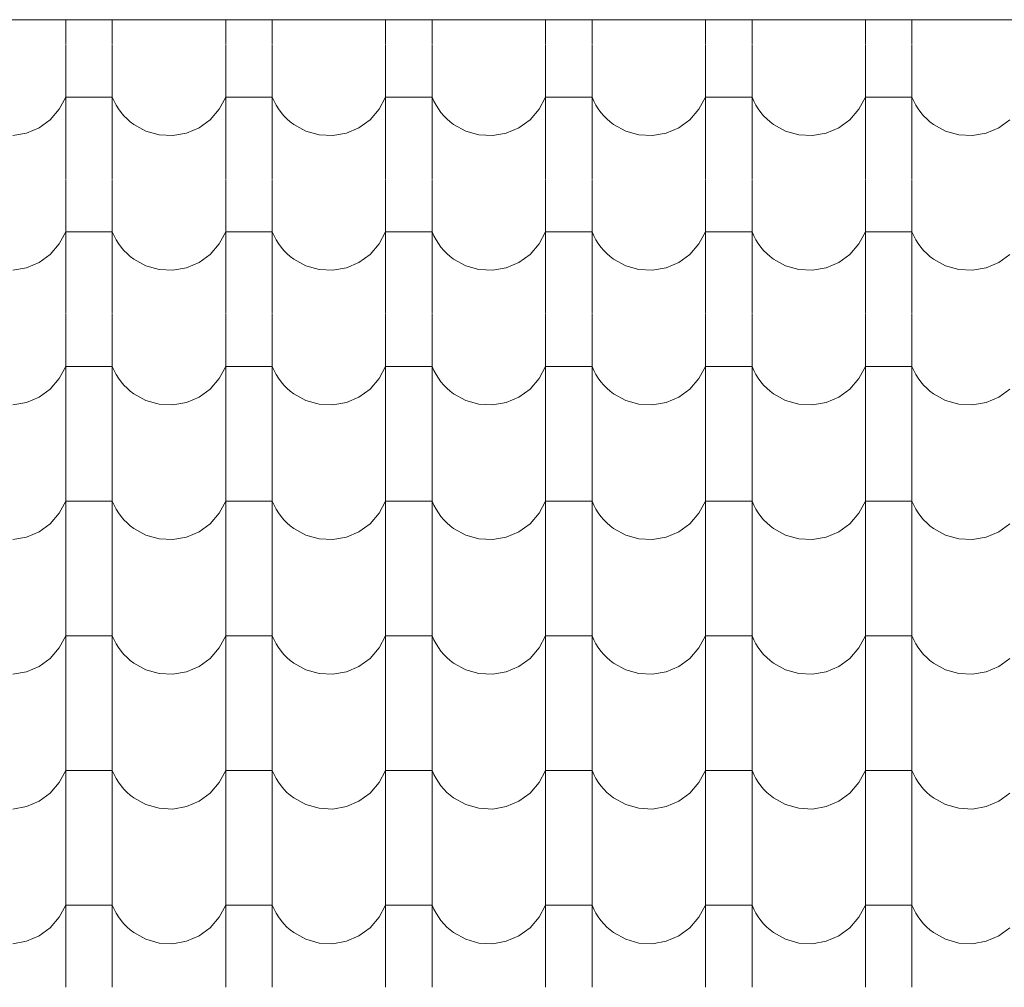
# Model space of a CAD drawing. Header units: millimetres. Extents: x -20699 to 32021, y -4298 to 11971.
# Tile 36 of 74: x -12466 to -11451, y 9802 to 10800. Entities that reach past the tile are written whole.
import ezdxf

# ---------------------------------------------------------------- set-up
doc = ezdxf.new("R2010")
doc.units = ezdxf.units.MM
doc.header["$MEASUREMENT"] = 0
for name, color, linetype in [('A-A_1_Bourané_Konstrukce - střechy a skořepiny', 7, 'Continuous'), ('A-A_1_Bourané_Výplně - Povrchové', 7, 'Continuous'), ('A-A_1_Konstrukce - střechy a skořepiny', 7, 'Continuous')]:
    doc.layers.add(name, color=color, linetype=linetype)

# ---------------------------------------------------------------- blocks, each defined once
blk = doc.blocks.new('*X1', base_point=(-21954.7, -8431.5))
at = {"layer": 'A-A_1_Bourané_Výplně - Povrchové', "color": 251, "linetype": 'Continuous', "lineweight": 20, "true_color": 0x6a6a6a}
for p, q in [((-12418.9, 10800.4), (-12418.9, 10775)), ((-12370.9, 10800.4), (-12370.9, 10775)), ((-12253.9, 10800.4), (-12253.9, 10775)), ((-12205.9, 10800.4), (-12205.9, 10775)), ((-12088.9, 10800.4), (-12088.9, 10775)), ((-12040.9, 10800.4), (-12040.9, 10775)), ((-11923.9, 10800.4), (-11923.9, 10775)), ((-11875.9, 10800.4), (-11875.9, 10775)), ((-11758.9, 10800.4), (-11758.9, 10775)), ((-11710.9, 10800.4), (-11710.9, 10775)), ((-11593.9, 10800.4), (-11593.9, 10775)), ((-11545.9, 10800.4), (-11545.9, 10775)), ((-12418.9, 10774.5), (-12418.9, 10636)), ((-12370.9, 10774.5), (-12370.9, 10636)), ((-12253.9, 10774.5), (-12253.9, 10636)), ((-12205.9, 10774.5), (-12205.9, 10636)), ((-12088.9, 10774.5), (-12088.9, 10636)), ((-12040.9, 10774.5), (-12040.9, 10636)), ((-11923.9, 10774.5), (-11923.9, 10636)), ((-11875.9, 10774.5), (-11875.9, 10636)), ((-11758.9, 10774.5), (-11758.9, 10636)), ((-11710.9, 10774.5), (-11710.9, 10636)), ((-11593.9, 10774.5), (-11593.9, 10636)), ((-11545.9, 10774.5), (-11545.9, 10636)), ((-12425.6, 10708), (-12418.9, 10720.5)), ((-12394.9, 10720.5), (-12418.9, 10720.5)), ((-12370.9, 10720.5), (-12394.9, 10720.5)), ((-12370.9, 10720.5), (-12369, 10716.3)), ((-12260.6, 10708), (-12253.9, 10720.5)), ((-12229.9, 10720.5), (-12253.9, 10720.5)), ((-12205.9, 10720.5), (-12229.9, 10720.5)), ((-12205.9, 10720.5), (-12204, 10716.3)), ((-12095.6, 10708), (-12088.9, 10720.5)), ((-12064.9, 10720.5), (-12088.9, 10720.5)), ((-12040.9, 10720.5), (-12064.9, 10720.5)), ((-12040.9, 10720.5), (-12039, 10716.3)), ((-11930.6, 10708), (-11923.9, 10720.5)), ((-11899.9, 10720.5), (-11923.9, 10720.5)), ((-11875.9, 10720.5), (-11899.9, 10720.5)), ((-11875.9, 10720.5), (-11874, 10716.3)), ((-11765.6, 10708), (-11758.9, 10720.5)), ((-11734.9, 10720.5), (-11758.9, 10720.5)), ((-11710.9, 10720.5), (-11734.9, 10720.5)), ((-11710.9, 10720.5), (-11709, 10716.3)), ((-11600.6, 10708), (-11593.9, 10720.5)), ((-11569.9, 10720.5), (-11593.9, 10720.5)), ((-11545.9, 10720.5), (-11569.9, 10720.5)), ((-11545.9, 10720.5), (-11544, 10716.3)), ((-12434.9, 10697.2), (-12425.6, 10708)), ((-12369, 10716.3), (-12366.9, 10712.3)), ((-12366.9, 10712.3), (-12364.5, 10708.4)), ((-12364.5, 10708.4), (-12361.8, 10704.7)), ((-12269.9, 10697.2), (-12260.6, 10708)), ((-12204, 10716.3), (-12201.9, 10712.3)), ((-12201.9, 10712.3), (-12199.5, 10708.4)), ((-12199.5, 10708.4), (-12196.8, 10704.7)), ((-12104.9, 10697.2), (-12095.6, 10708)), ((-12039, 10716.3), (-12036.9, 10712.3)), ((-12036.9, 10712.3), (-12034.5, 10708.4)), ((-12034.5, 10708.4), (-12031.8, 10704.7)), ((-11939.9, 10697.2), (-11930.6, 10708)), ((-11874, 10716.3), (-11871.9, 10712.3)), ((-11871.9, 10712.3), (-11869.5, 10708.4)), ((-11869.5, 10708.4), (-11866.8, 10704.7)), ((-11774.9, 10697.2), (-11765.6, 10708)), ((-11709, 10716.3), (-11706.9, 10712.3)), ((-11706.9, 10712.3), (-11704.5, 10708.4)), ((-11704.5, 10708.4), (-11701.8, 10704.7)), ((-11609.9, 10697.2), (-11600.6, 10708)), ((-11544, 10716.3), (-11541.9, 10712.3)), ((-11541.9, 10712.3), (-11539.5, 10708.4)), ((-11539.5, 10708.4), (-11536.8, 10704.7)), ((-12446.4, 10688.9), (-12434.9, 10697.2)), ((-12361.8, 10704.7), (-12358.9, 10701.3)), ((-12358.9, 10701.3), (-12355.7, 10698)), ((-12355.7, 10698), (-12352.3, 10695)), ((-12281.4, 10688.9), (-12269.9, 10697.2)), ((-12196.8, 10704.7), (-12193.9, 10701.3)), ((-12193.9, 10701.3), (-12190.7, 10698)), ((-12190.7, 10698), (-12187.3, 10695)), ((-12116.4, 10688.9), (-12104.9, 10697.2)), ((-12031.8, 10704.7), (-12028.9, 10701.3)), ((-12028.9, 10701.3), (-12025.7, 10698)), ((-12025.7, 10698), (-12022.3, 10695)), ((-11951.4, 10688.9), (-11939.9, 10697.2)), ((-11866.8, 10704.7), (-11863.9, 10701.3)), ((-11863.9, 10701.3), (-11860.7, 10698)), ((-11860.7, 10698), (-11857.3, 10695)), ((-11786.4, 10688.9), (-11774.9, 10697.2)), ((-11701.8, 10704.7), (-11698.9, 10701.3)), ((-11698.9, 10701.3), (-11695.7, 10698)), ((-11695.7, 10698), (-11692.3, 10695)), ((-11621.4, 10688.9), (-11609.9, 10697.2)), ((-11536.8, 10704.7), (-11533.9, 10701.3)), ((-11533.9, 10701.3), (-11530.7, 10698)), ((-11530.7, 10698), (-11527.3, 10695)), ((-11456.4, 10688.9), (-11444.9, 10697.2)), ((-12459.4, 10683.3), (-12446.4, 10688.9)), ((-12352.3, 10695), (-12348.7, 10692.2)), ((-12348.7, 10692.2), (-12336.2, 10685.4)), ((-12294.4, 10683.3), (-12281.4, 10688.9)), ((-12187.3, 10695), (-12183.7, 10692.2)), ((-12183.7, 10692.2), (-12171.2, 10685.4)), ((-12129.4, 10683.3), (-12116.4, 10688.9)), ((-12022.3, 10695), (-12018.7, 10692.2)), ((-12018.7, 10692.2), (-12006.2, 10685.4)), ((-11964.4, 10683.3), (-11951.4, 10688.9)), ((-11857.3, 10695), (-11853.7, 10692.2)), ((-11853.7, 10692.2), (-11841.2, 10685.4)), ((-11799.4, 10683.3), (-11786.4, 10688.9)), ((-11692.3, 10695), (-11688.7, 10692.2)), ((-11688.7, 10692.2), (-11676.2, 10685.4)), ((-11634.4, 10683.3), (-11621.4, 10688.9)), ((-11527.3, 10695), (-11523.7, 10692.2)), ((-11523.7, 10692.2), (-11511.2, 10685.4)), ((-11469.4, 10683.3), (-11456.4, 10688.9)), ((-12473.4, 10680.8), (-12459.4, 10683.3)), ((-12336.2, 10685.4), (-12322.6, 10681.5)), ((-12322.6, 10681.5), (-12308.4, 10680.8)), ((-12308.4, 10680.8), (-12294.4, 10683.3)), ((-12171.2, 10685.4), (-12157.6, 10681.5)), ((-12157.6, 10681.5), (-12143.4, 10680.8)), ((-12143.4, 10680.8), (-12129.4, 10683.3)), ((-12006.2, 10685.4), (-11992.6, 10681.5)), ((-11992.6, 10681.5), (-11978.4, 10680.8)), ((-11978.4, 10680.8), (-11964.4, 10683.3)), ((-11841.2, 10685.4), (-11827.6, 10681.5)), ((-11827.6, 10681.5), (-11813.4, 10680.8)), ((-11813.4, 10680.8), (-11799.4, 10683.3)), ((-11676.2, 10685.4), (-11662.6, 10681.5)), ((-11662.6, 10681.5), (-11648.4, 10680.8)), ((-11648.4, 10680.8), (-11634.4, 10683.3)), ((-11511.2, 10685.4), (-11497.6, 10681.5)), ((-11497.6, 10681.5), (-11483.4, 10680.8)), ((-11483.4, 10680.8), (-11469.4, 10683.3)), ((-12418.9, 10635.5), (-12418.9, 10497)), ((-12370.9, 10635.5), (-12370.9, 10497)), ((-12253.9, 10635.5), (-12253.9, 10497)), ((-12205.9, 10635.5), (-12205.9, 10497)), ((-12088.9, 10635.5), (-12088.9, 10497)), ((-12040.9, 10635.5), (-12040.9, 10497)), ((-11923.9, 10635.5), (-11923.9, 10497)), ((-11875.9, 10635.5), (-11875.9, 10497)), ((-11758.9, 10635.5), (-11758.9, 10497)), ((-11710.9, 10635.5), (-11710.9, 10497)), ((-11593.9, 10635.5), (-11593.9, 10497)), ((-11545.9, 10635.5), (-11545.9, 10497)), ((-12425.6, 10569), (-12418.9, 10581.5)), ((-12394.9, 10581.5), (-12418.9, 10581.5)), ((-12370.9, 10581.5), (-12394.9, 10581.5)), ((-12370.9, 10581.5), (-12369, 10577.3)), ((-12369, 10577.3), (-12366.9, 10573.3)), ((-12260.6, 10569), (-12253.9, 10581.5)), ((-12229.9, 10581.5), (-12253.9, 10581.5)), ((-12205.9, 10581.5), (-12229.9, 10581.5)), ((-12205.9, 10581.5), (-12204, 10577.3)), ((-12204, 10577.3), (-12201.9, 10573.3)), ((-12095.6, 10569), (-12088.9, 10581.5)), ((-12064.9, 10581.5), (-12088.9, 10581.5)), ((-12040.9, 10581.5), (-12064.9, 10581.5)), ((-12040.9, 10581.5), (-12039, 10577.3)), ((-12039, 10577.3), (-12036.9, 10573.3)), ((-11930.6, 10569), (-11923.9, 10581.5)), ((-11899.9, 10581.5), (-11923.9, 10581.5)), ((-11875.9, 10581.5), (-11899.9, 10581.5)), ((-11875.9, 10581.5), (-11874, 10577.3)), ((-11874, 10577.3), (-11871.9, 10573.3)), ((-11765.6, 10569), (-11758.9, 10581.5)), ((-11734.9, 10581.5), (-11758.9, 10581.5)), ((-11710.9, 10581.5), (-11734.9, 10581.5)), ((-11710.9, 10581.5), (-11709, 10577.3)), ((-11709, 10577.3), (-11706.9, 10573.3)), ((-11600.6, 10569), (-11593.9, 10581.5)), ((-11569.9, 10581.5), (-11593.9, 10581.5)), ((-11545.9, 10581.5), (-11569.9, 10581.5)), ((-11545.9, 10581.5), (-11544, 10577.3)), ((-11544, 10577.3), (-11541.9, 10573.3)), ((-12434.9, 10558.2), (-12425.6, 10569)), ((-12366.9, 10573.3), (-12364.5, 10569.4)), ((-12364.5, 10569.4), (-12361.8, 10565.7)), ((-12361.8, 10565.7), (-12358.9, 10562.3)), ((-12269.9, 10558.2), (-12260.6, 10569)), ((-12201.9, 10573.3), (-12199.5, 10569.4)), ((-12199.5, 10569.4), (-12196.8, 10565.7)), ((-12196.8, 10565.7), (-12193.9, 10562.3)), ((-12104.9, 10558.2), (-12095.6, 10569)), ((-12036.9, 10573.3), (-12034.5, 10569.4)), ((-12034.5, 10569.4), (-12031.8, 10565.7)), ((-12031.8, 10565.7), (-12028.9, 10562.3)), ((-11939.9, 10558.2), (-11930.6, 10569)), ((-11871.9, 10573.3), (-11869.5, 10569.4)), ((-11869.5, 10569.4), (-11866.8, 10565.7)), ((-11866.8, 10565.7), (-11863.9, 10562.3)), ((-11774.9, 10558.2), (-11765.6, 10569)), ((-11706.9, 10573.3), (-11704.5, 10569.4)), ((-11704.5, 10569.4), (-11701.8, 10565.7)), ((-11701.8, 10565.7), (-11698.9, 10562.3)), ((-11609.9, 10558.2), (-11600.6, 10569)), ((-11541.9, 10573.3), (-11539.5, 10569.4)), ((-11539.5, 10569.4), (-11536.8, 10565.7)), ((-11536.8, 10565.7), (-11533.9, 10562.3)), ((-12446.4, 10549.9), (-12434.9, 10558.2)), ((-12358.9, 10562.3), (-12355.7, 10559)), ((-12355.7, 10559), (-12352.3, 10556)), ((-12352.3, 10556), (-12348.7, 10553.2)), ((-12281.4, 10549.9), (-12269.9, 10558.2)), ((-12193.9, 10562.3), (-12190.7, 10559)), ((-12190.7, 10559), (-12187.3, 10556)), ((-12187.3, 10556), (-12183.7, 10553.2)), ((-12116.4, 10549.9), (-12104.9, 10558.2)), ((-12028.9, 10562.3), (-12025.7, 10559)), ((-12025.7, 10559), (-12022.3, 10556)), ((-12022.3, 10556), (-12018.7, 10553.2)), ((-11951.4, 10549.9), (-11939.9, 10558.2)), ((-11863.9, 10562.3), (-11860.7, 10559)), ((-11860.7, 10559), (-11857.3, 10556)), ((-11857.3, 10556), (-11853.7, 10553.2)), ((-11786.4, 10549.9), (-11774.9, 10558.2)), ((-11698.9, 10562.3), (-11695.7, 10559)), ((-11695.7, 10559), (-11692.3, 10556)), ((-11692.3, 10556), (-11688.7, 10553.2)), ((-11621.4, 10549.9), (-11609.9, 10558.2)), ((-11533.9, 10562.3), (-11530.7, 10559)), ((-11530.7, 10559), (-11527.3, 10556)), ((-11527.3, 10556), (-11523.7, 10553.2)), ((-11456.4, 10549.9), (-11444.9, 10558.2)), ((-12473.4, 10541.8), (-12459.4, 10544.3)), ((-12459.4, 10544.3), (-12446.4, 10549.9)), ((-12348.7, 10553.2), (-12336.2, 10546.4)), ((-12336.2, 10546.4), (-12322.6, 10542.5)), ((-12308.4, 10541.8), (-12294.4, 10544.3)), ((-12294.4, 10544.3), (-12281.4, 10549.9)), ((-12183.7, 10553.2), (-12171.2, 10546.4)), ((-12171.2, 10546.4), (-12157.6, 10542.5)), ((-12143.4, 10541.8), (-12129.4, 10544.3)), ((-12129.4, 10544.3), (-12116.4, 10549.9)), ((-12018.7, 10553.2), (-12006.2, 10546.4)), ((-12006.2, 10546.4), (-11992.6, 10542.5)), ((-11978.4, 10541.8), (-11964.4, 10544.3)), ((-11964.4, 10544.3), (-11951.4, 10549.9)), ((-11853.7, 10553.2), (-11841.2, 10546.4)), ((-11841.2, 10546.4), (-11827.6, 10542.5)), ((-11813.4, 10541.8), (-11799.4, 10544.3)), ((-11799.4, 10544.3), (-11786.4, 10549.9)), ((-11688.7, 10553.2), (-11676.2, 10546.4)), ((-11676.2, 10546.4), (-11662.6, 10542.5)), ((-11648.4, 10541.8), (-11634.4, 10544.3)), ((-11634.4, 10544.3), (-11621.4, 10549.9)), ((-11523.7, 10553.2), (-11511.2, 10546.4)), ((-11511.2, 10546.4), (-11497.6, 10542.5)), ((-11483.4, 10541.8), (-11469.4, 10544.3)), ((-11469.4, 10544.3), (-11456.4, 10549.9)), ((-12322.6, 10542.5), (-12308.4, 10541.8)), ((-12157.6, 10542.5), (-12143.4, 10541.8)), ((-11992.6, 10542.5), (-11978.4, 10541.8)), ((-11827.6, 10542.5), (-11813.4, 10541.8)), ((-11662.6, 10542.5), (-11648.4, 10541.8)), ((-11497.6, 10542.5), (-11483.4, 10541.8)), ((-12418.9, 10496.5), (-12418.9, 10358)), ((-12370.9, 10496.5), (-12370.9, 10358)), ((-12253.9, 10496.5), (-12253.9, 10358)), ((-12205.9, 10496.5), (-12205.9, 10358)), ((-12088.9, 10496.5), (-12088.9, 10358)), ((-12040.9, 10496.5), (-12040.9, 10358)), ((-11923.9, 10496.5), (-11923.9, 10358)), ((-11875.9, 10496.5), (-11875.9, 10358)), ((-11758.9, 10496.5), (-11758.9, 10358)), ((-11710.9, 10496.5), (-11710.9, 10358)), ((-11593.9, 10496.5), (-11593.9, 10358)), ((-11545.9, 10496.5), (-11545.9, 10358)), ((-12425.6, 10430), (-12418.9, 10442.5)), ((-12394.9, 10442.5), (-12418.9, 10442.5)), ((-12370.9, 10442.5), (-12394.9, 10442.5)), ((-12370.9, 10442.5), (-12369, 10438.3)), ((-12260.6, 10430), (-12253.9, 10442.5)), ((-12229.9, 10442.5), (-12253.9, 10442.5)), ((-12205.9, 10442.5), (-12229.9, 10442.5)), ((-12205.9, 10442.5), (-12204, 10438.3)), ((-12095.6, 10430), (-12088.9, 10442.5)), ((-12064.9, 10442.5), (-12088.9, 10442.5)), ((-12040.9, 10442.5), (-12064.9, 10442.5)), ((-12040.9, 10442.5), (-12039, 10438.3)), ((-11930.6, 10430), (-11923.9, 10442.5)), ((-11899.9, 10442.5), (-11923.9, 10442.5)), ((-11875.9, 10442.5), (-11899.9, 10442.5)), ((-11875.9, 10442.5), (-11874, 10438.3)), ((-11765.6, 10430), (-11758.9, 10442.5)), ((-11734.9, 10442.5), (-11758.9, 10442.5)), ((-11710.9, 10442.5), (-11734.9, 10442.5)), ((-11710.9, 10442.5), (-11709, 10438.3)), ((-11600.6, 10430), (-11593.9, 10442.5)), ((-11569.9, 10442.5), (-11593.9, 10442.5)), ((-11545.9, 10442.5), (-11569.9, 10442.5)), ((-11545.9, 10442.5), (-11544, 10438.3)), ((-12369, 10438.3), (-12366.9, 10434.3)), ((-12366.9, 10434.3), (-12364.5, 10430.4)), ((-12204, 10438.3), (-12201.9, 10434.3)), ((-12201.9, 10434.3), (-12199.5, 10430.4)), ((-12039, 10438.3), (-12036.9, 10434.3)), ((-12036.9, 10434.3), (-12034.5, 10430.4)), ((-11874, 10438.3), (-11871.9, 10434.3)), ((-11871.9, 10434.3), (-11869.5, 10430.4)), ((-11709, 10438.3), (-11706.9, 10434.3)), ((-11706.9, 10434.3), (-11704.5, 10430.4)), ((-11544, 10438.3), (-11541.9, 10434.3)), ((-11541.9, 10434.3), (-11539.5, 10430.4)), ((-12434.9, 10419.2), (-12425.6, 10430)), ((-12364.5, 10430.4), (-12361.8, 10426.7)), ((-12361.8, 10426.7), (-12358.9, 10423.3)), ((-12358.9, 10423.3), (-12355.7, 10420)), ((-12269.9, 10419.2), (-12260.6, 10430)), ((-12199.5, 10430.4), (-12196.8, 10426.7)), ((-12196.8, 10426.7), (-12193.9, 10423.3)), ((-12193.9, 10423.3), (-12190.7, 10420)), ((-12104.9, 10419.2), (-12095.6, 10430)), ((-12034.5, 10430.4), (-12031.8, 10426.7)), ((-12031.8, 10426.7), (-12028.9, 10423.3)), ((-12028.9, 10423.3), (-12025.7, 10420)), ((-11939.9, 10419.2), (-11930.6, 10430)), ((-11869.5, 10430.4), (-11866.8, 10426.7)), ((-11866.8, 10426.7), (-11863.9, 10423.3)), ((-11863.9, 10423.3), (-11860.7, 10420)), ((-11774.9, 10419.2), (-11765.6, 10430)), ((-11704.5, 10430.4), (-11701.8, 10426.7)), ((-11701.8, 10426.7), (-11698.9, 10423.3)), ((-11698.9, 10423.3), (-11695.7, 10420)), ((-11609.9, 10419.2), (-11600.6, 10430)), ((-11539.5, 10430.4), (-11536.8, 10426.7)), ((-11536.8, 10426.7), (-11533.9, 10423.3)), ((-11533.9, 10423.3), (-11530.7, 10420)), ((-12446.4, 10410.9), (-12434.9, 10419.2)), ((-12355.7, 10420), (-12352.3, 10417)), ((-12352.3, 10417), (-12348.7, 10414.2)), ((-12348.7, 10414.2), (-12336.2, 10407.4)), ((-12281.4, 10410.9), (-12269.9, 10419.2)), ((-12190.7, 10420), (-12187.3, 10417)), ((-12187.3, 10417), (-12183.7, 10414.2)), ((-12183.7, 10414.2), (-12171.2, 10407.4)), ((-12116.4, 10410.9), (-12104.9, 10419.2)), ((-12025.7, 10420), (-12022.3, 10417)), ((-12022.3, 10417), (-12018.7, 10414.2)), ((-12018.7, 10414.2), (-12006.2, 10407.4)), ((-11951.4, 10410.9), (-11939.9, 10419.2)), ((-11860.7, 10420), (-11857.3, 10417)), ((-11857.3, 10417), (-11853.7, 10414.2)), ((-11853.7, 10414.2), (-11841.2, 10407.4)), ((-11786.4, 10410.9), (-11774.9, 10419.2)), ((-11695.7, 10420), (-11692.3, 10417)), ((-11692.3, 10417), (-11688.7, 10414.2)), ((-11688.7, 10414.2), (-11676.2, 10407.4)), ((-11621.4, 10410.9), (-11609.9, 10419.2)), ((-11530.7, 10420), (-11527.3, 10417)), ((-11527.3, 10417), (-11523.7, 10414.2)), ((-11523.7, 10414.2), (-11511.2, 10407.4)), ((-11456.4, 10410.9), (-11444.9, 10419.2)), ((-12473.4, 10402.8), (-12459.4, 10405.3)), ((-12459.4, 10405.3), (-12446.4, 10410.9)), ((-12336.2, 10407.4), (-12322.6, 10403.5)), ((-12322.6, 10403.5), (-12308.4, 10402.8)), ((-12308.4, 10402.8), (-12294.4, 10405.3)), ((-12294.4, 10405.3), (-12281.4, 10410.9)), ((-12171.2, 10407.4), (-12157.6, 10403.5)), ((-12157.6, 10403.5), (-12143.4, 10402.8)), ((-12143.4, 10402.8), (-12129.4, 10405.3)), ((-12129.4, 10405.3), (-12116.4, 10410.9)), ((-12006.2, 10407.4), (-11992.6, 10403.5)), ((-11992.6, 10403.5), (-11978.4, 10402.8)), ((-11978.4, 10402.8), (-11964.4, 10405.3)), ((-11964.4, 10405.3), (-11951.4, 10410.9)), ((-11841.2, 10407.4), (-11827.6, 10403.5)), ((-11827.6, 10403.5), (-11813.4, 10402.8)), ((-11813.4, 10402.8), (-11799.4, 10405.3)), ((-11799.4, 10405.3), (-11786.4, 10410.9)), ((-11676.2, 10407.4), (-11662.6, 10403.5)), ((-11662.6, 10403.5), (-11648.4, 10402.8)), ((-11648.4, 10402.8), (-11634.4, 10405.3)), ((-11634.4, 10405.3), (-11621.4, 10410.9)), ((-11511.2, 10407.4), (-11497.6, 10403.5)), ((-11497.6, 10403.5), (-11483.4, 10402.8)), ((-11483.4, 10402.8), (-11469.4, 10405.3)), ((-11469.4, 10405.3), (-11456.4, 10410.9)), ((-12418.9, 10357.5), (-12418.9, 10219)), ((-12370.9, 10357.5), (-12370.9, 10219)), ((-12253.9, 10357.5), (-12253.9, 10219)), ((-12205.9, 10357.5), (-12205.9, 10219)), ((-12088.9, 10357.5), (-12088.9, 10219)), ((-12040.9, 10357.5), (-12040.9, 10219)), ((-11923.9, 10357.5), (-11923.9, 10219)), ((-11875.9, 10357.5), (-11875.9, 10219)), ((-11758.9, 10357.5), (-11758.9, 10219)), ((-11710.9, 10357.5), (-11710.9, 10219)), ((-11593.9, 10357.5), (-11593.9, 10219)), ((-11545.9, 10357.5), (-11545.9, 10219)), ((-12425.6, 10291), (-12418.9, 10303.5)), ((-12394.9, 10303.5), (-12418.9, 10303.5)), ((-12370.9, 10303.5), (-12394.9, 10303.5)), ((-12370.9, 10303.5), (-12369, 10299.3)), ((-12260.6, 10291), (-12253.9, 10303.5)), ((-12229.9, 10303.5), (-12253.9, 10303.5)), ((-12205.9, 10303.5), (-12229.9, 10303.5)), ((-12205.9, 10303.5), (-12204, 10299.3)), ((-12095.6, 10291), (-12088.9, 10303.5)), ((-12064.9, 10303.5), (-12088.9, 10303.5)), ((-12040.9, 10303.5), (-12064.9, 10303.5)), ((-12040.9, 10303.5), (-12039, 10299.3)), ((-11930.6, 10291), (-11923.9, 10303.5)), ((-11899.9, 10303.5), (-11923.9, 10303.5)), ((-11875.9, 10303.5), (-11899.9, 10303.5)), ((-11875.9, 10303.5), (-11874, 10299.3)), ((-11765.6, 10291), (-11758.9, 10303.5)), ((-11734.9, 10303.5), (-11758.9, 10303.5)), ((-11710.9, 10303.5), (-11734.9, 10303.5)), ((-11710.9, 10303.5), (-11709, 10299.3)), ((-11600.6, 10291), (-11593.9, 10303.5)), ((-11569.9, 10303.5), (-11593.9, 10303.5)), ((-11545.9, 10303.5), (-11569.9, 10303.5)), ((-11545.9, 10303.5), (-11544, 10299.3)), ((-12434.9, 10280.2), (-12425.6, 10291)), ((-12369, 10299.3), (-12366.9, 10295.3)), ((-12366.9, 10295.3), (-12364.5, 10291.4)), ((-12364.5, 10291.4), (-12361.8, 10287.7)), ((-12269.9, 10280.2), (-12260.6, 10291)), ((-12204, 10299.3), (-12201.9, 10295.3)), ((-12201.9, 10295.3), (-12199.5, 10291.4)), ((-12199.5, 10291.4), (-12196.8, 10287.7)), ((-12104.9, 10280.2), (-12095.6, 10291)), ((-12039, 10299.3), (-12036.9, 10295.3)), ((-12036.9, 10295.3), (-12034.5, 10291.4)), ((-12034.5, 10291.4), (-12031.8, 10287.7)), ((-11939.9, 10280.2), (-11930.6, 10291)), ((-11874, 10299.3), (-11871.9, 10295.3)), ((-11871.9, 10295.3), (-11869.5, 10291.4)), ((-11869.5, 10291.4), (-11866.8, 10287.7)), ((-11774.9, 10280.2), (-11765.6, 10291)), ((-11709, 10299.3), (-11706.9, 10295.3)), ((-11706.9, 10295.3), (-11704.5, 10291.4)), ((-11704.5, 10291.4), (-11701.8, 10287.7)), ((-11609.9, 10280.2), (-11600.6, 10291)), ((-11544, 10299.3), (-11541.9, 10295.3)), ((-11541.9, 10295.3), (-11539.5, 10291.4)), ((-11539.5, 10291.4), (-11536.8, 10287.7)), ((-12446.4, 10271.9), (-12434.9, 10280.2)), ((-12361.8, 10287.7), (-12358.9, 10284.3)), ((-12358.9, 10284.3), (-12355.7, 10281)), ((-12355.7, 10281), (-12352.3, 10278)), ((-12281.4, 10271.9), (-12269.9, 10280.2)), ((-12196.8, 10287.7), (-12193.9, 10284.3)), ((-12193.9, 10284.3), (-12190.7, 10281)), ((-12190.7, 10281), (-12187.3, 10278)), ((-12116.4, 10271.9), (-12104.9, 10280.2)), ((-12031.8, 10287.7), (-12028.9, 10284.3)), ((-12028.9, 10284.3), (-12025.7, 10281)), ((-12025.7, 10281), (-12022.3, 10278)), ((-11951.4, 10271.9), (-11939.9, 10280.2)), ((-11866.8, 10287.7), (-11863.9, 10284.3)), ((-11863.9, 10284.3), (-11860.7, 10281)), ((-11860.7, 10281), (-11857.3, 10278)), ((-11786.4, 10271.9), (-11774.9, 10280.2)), ((-11701.8, 10287.7), (-11698.9, 10284.3)), ((-11698.9, 10284.3), (-11695.7, 10281)), ((-11695.7, 10281), (-11692.3, 10278)), ((-11621.4, 10271.9), (-11609.9, 10280.2)), ((-11536.8, 10287.7), (-11533.9, 10284.3)), ((-11533.9, 10284.3), (-11530.7, 10281)), ((-11530.7, 10281), (-11527.3, 10278)), ((-11456.4, 10271.9), (-11444.9, 10280.2)), ((-12459.4, 10266.3), (-12446.4, 10271.9)), ((-12352.3, 10278), (-12348.7, 10275.2)), ((-12348.7, 10275.2), (-12336.2, 10268.4)), ((-12294.4, 10266.3), (-12281.4, 10271.9)), ((-12187.3, 10278), (-12183.7, 10275.2)), ((-12183.7, 10275.2), (-12171.2, 10268.4)), ((-12129.4, 10266.3), (-12116.4, 10271.9)), ((-12022.3, 10278), (-12018.7, 10275.2)), ((-12018.7, 10275.2), (-12006.2, 10268.4)), ((-11964.4, 10266.3), (-11951.4, 10271.9)), ((-11857.3, 10278), (-11853.7, 10275.2)), ((-11853.7, 10275.2), (-11841.2, 10268.4)), ((-11799.4, 10266.3), (-11786.4, 10271.9)), ((-11692.3, 10278), (-11688.7, 10275.2)), ((-11688.7, 10275.2), (-11676.2, 10268.4)), ((-11634.4, 10266.3), (-11621.4, 10271.9)), ((-11527.3, 10278), (-11523.7, 10275.2)), ((-11523.7, 10275.2), (-11511.2, 10268.4)), ((-11469.4, 10266.3), (-11456.4, 10271.9)), ((-12473.4, 10263.8), (-12459.4, 10266.3)), ((-12336.2, 10268.4), (-12322.6, 10264.5)), ((-12322.6, 10264.5), (-12308.4, 10263.8)), ((-12308.4, 10263.8), (-12294.4, 10266.3)), ((-12171.2, 10268.4), (-12157.6, 10264.5)), ((-12157.6, 10264.5), (-12143.4, 10263.8)), ((-12143.4, 10263.8), (-12129.4, 10266.3)), ((-12006.2, 10268.4), (-11992.6, 10264.5)), ((-11992.6, 10264.5), (-11978.4, 10263.8)), ((-11978.4, 10263.8), (-11964.4, 10266.3)), ((-11841.2, 10268.4), (-11827.6, 10264.5)), ((-11827.6, 10264.5), (-11813.4, 10263.8)), ((-11813.4, 10263.8), (-11799.4, 10266.3)), ((-11676.2, 10268.4), (-11662.6, 10264.5)), ((-11662.6, 10264.5), (-11648.4, 10263.8)), ((-11648.4, 10263.8), (-11634.4, 10266.3)), ((-11511.2, 10268.4), (-11497.6, 10264.5)), ((-11497.6, 10264.5), (-11483.4, 10263.8)), ((-11483.4, 10263.8), (-11469.4, 10266.3)), ((-12418.9, 10218.5), (-12418.9, 10080)), ((-12370.9, 10218.5), (-12370.9, 10080)), ((-12253.9, 10218.5), (-12253.9, 10080)), ((-12205.9, 10218.5), (-12205.9, 10080)), ((-12088.9, 10218.5), (-12088.9, 10080)), ((-12040.9, 10218.5), (-12040.9, 10080)), ((-11923.9, 10218.5), (-11923.9, 10080)), ((-11875.9, 10218.5), (-11875.9, 10080)), ((-11758.9, 10218.5), (-11758.9, 10080)), ((-11710.9, 10218.5), (-11710.9, 10080)), ((-11593.9, 10218.5), (-11593.9, 10080)), ((-11545.9, 10218.5), (-11545.9, 10080)), ((-12425.6, 10152), (-12418.9, 10164.5)), ((-12394.9, 10164.5), (-12418.9, 10164.5)), ((-12370.9, 10164.5), (-12394.9, 10164.5)), ((-12370.9, 10164.5), (-12369, 10160.3)), ((-12369, 10160.3), (-12366.9, 10156.3)), ((-12260.6, 10152), (-12253.9, 10164.5)), ((-12229.9, 10164.5), (-12253.9, 10164.5)), ((-12205.9, 10164.5), (-12229.9, 10164.5)), ((-12205.9, 10164.5), (-12204, 10160.3)), ((-12204, 10160.3), (-12201.9, 10156.3)), ((-12095.6, 10152), (-12088.9, 10164.5)), ((-12064.9, 10164.5), (-12088.9, 10164.5)), ((-12040.9, 10164.5), (-12064.9, 10164.5)), ((-12040.9, 10164.5), (-12039, 10160.3)), ((-12039, 10160.3), (-12036.9, 10156.3)), ((-11930.6, 10152), (-11923.9, 10164.5)), ((-11899.9, 10164.5), (-11923.9, 10164.5)), ((-11875.9, 10164.5), (-11899.9, 10164.5)), ((-11875.9, 10164.5), (-11874, 10160.3)), ((-11874, 10160.3), (-11871.9, 10156.3)), ((-11765.6, 10152), (-11758.9, 10164.5)), ((-11734.9, 10164.5), (-11758.9, 10164.5)), ((-11710.9, 10164.5), (-11734.9, 10164.5)), ((-11710.9, 10164.5), (-11709, 10160.3)), ((-11709, 10160.3), (-11706.9, 10156.3)), ((-11600.6, 10152), (-11593.9, 10164.5)), ((-11569.9, 10164.5), (-11593.9, 10164.5)), ((-11545.9, 10164.5), (-11569.9, 10164.5)), ((-11545.9, 10164.5), (-11544, 10160.3)), ((-11544, 10160.3), (-11541.9, 10156.3)), ((-12434.9, 10141.2), (-12425.6, 10152)), ((-12366.9, 10156.3), (-12364.5, 10152.4)), ((-12364.5, 10152.4), (-12361.8, 10148.7)), ((-12361.8, 10148.7), (-12358.9, 10145.3)), ((-12269.9, 10141.2), (-12260.6, 10152)), ((-12201.9, 10156.3), (-12199.5, 10152.4)), ((-12199.5, 10152.4), (-12196.8, 10148.7)), ((-12196.8, 10148.7), (-12193.9, 10145.3)), ((-12104.9, 10141.2), (-12095.6, 10152)), ((-12036.9, 10156.3), (-12034.5, 10152.4)), ((-12034.5, 10152.4), (-12031.8, 10148.7)), ((-12031.8, 10148.7), (-12028.9, 10145.3)), ((-11939.9, 10141.2), (-11930.6, 10152)), ((-11871.9, 10156.3), (-11869.5, 10152.4)), ((-11869.5, 10152.4), (-11866.8, 10148.7)), ((-11866.8, 10148.7), (-11863.9, 10145.3)), ((-11774.9, 10141.2), (-11765.6, 10152)), ((-11706.9, 10156.3), (-11704.5, 10152.4)), ((-11704.5, 10152.4), (-11701.8, 10148.7)), ((-11701.8, 10148.7), (-11698.9, 10145.3)), ((-11609.9, 10141.2), (-11600.6, 10152)), ((-11541.9, 10156.3), (-11539.5, 10152.4)), ((-11539.5, 10152.4), (-11536.8, 10148.7)), ((-11536.8, 10148.7), (-11533.9, 10145.3)), ((-12446.4, 10132.9), (-12434.9, 10141.2)), ((-12358.9, 10145.3), (-12355.7, 10142)), ((-12355.7, 10142), (-12352.3, 10139)), ((-12352.3, 10139), (-12348.7, 10136.2)), ((-12281.4, 10132.9), (-12269.9, 10141.2)), ((-12193.9, 10145.3), (-12190.7, 10142)), ((-12190.7, 10142), (-12187.3, 10139)), ((-12187.3, 10139), (-12183.7, 10136.2)), ((-12116.4, 10132.9), (-12104.9, 10141.2)), ((-12028.9, 10145.3), (-12025.7, 10142)), ((-12025.7, 10142), (-12022.3, 10139)), ((-12022.3, 10139), (-12018.7, 10136.2)), ((-11951.4, 10132.9), (-11939.9, 10141.2)), ((-11863.9, 10145.3), (-11860.7, 10142)), ((-11860.7, 10142), (-11857.3, 10139)), ((-11857.3, 10139), (-11853.7, 10136.2)), ((-11786.4, 10132.9), (-11774.9, 10141.2)), ((-11698.9, 10145.3), (-11695.7, 10142)), ((-11695.7, 10142), (-11692.3, 10139)), ((-11692.3, 10139), (-11688.7, 10136.2)), ((-11621.4, 10132.9), (-11609.9, 10141.2)), ((-11533.9, 10145.3), (-11530.7, 10142)), ((-11530.7, 10142), (-11527.3, 10139)), ((-11527.3, 10139), (-11523.7, 10136.2)), ((-11456.4, 10132.9), (-11444.9, 10141.2)), ((-12459.4, 10127.3), (-12446.4, 10132.9)), ((-12348.7, 10136.2), (-12336.2, 10129.4)), ((-12336.2, 10129.4), (-12322.6, 10125.5)), ((-12294.4, 10127.3), (-12281.4, 10132.9)), ((-12183.7, 10136.2), (-12171.2, 10129.4)), ((-12171.2, 10129.4), (-12157.6, 10125.5)), ((-12129.4, 10127.3), (-12116.4, 10132.9)), ((-12018.7, 10136.2), (-12006.2, 10129.4)), ((-12006.2, 10129.4), (-11992.6, 10125.5)), ((-11964.4, 10127.3), (-11951.4, 10132.9)), ((-11853.7, 10136.2), (-11841.2, 10129.4)), ((-11841.2, 10129.4), (-11827.6, 10125.5)), ((-11799.4, 10127.3), (-11786.4, 10132.9)), ((-11688.7, 10136.2), (-11676.2, 10129.4)), ((-11676.2, 10129.4), (-11662.6, 10125.5)), ((-11634.4, 10127.3), (-11621.4, 10132.9)), ((-11523.7, 10136.2), (-11511.2, 10129.4)), ((-11511.2, 10129.4), (-11497.6, 10125.5)), ((-11469.4, 10127.3), (-11456.4, 10132.9)), ((-12473.4, 10124.8), (-12459.4, 10127.3)), ((-12322.6, 10125.5), (-12308.4, 10124.8)), ((-12308.4, 10124.8), (-12294.4, 10127.3)), ((-12157.6, 10125.5), (-12143.4, 10124.8)), ((-12143.4, 10124.8), (-12129.4, 10127.3)), ((-11992.6, 10125.5), (-11978.4, 10124.8)), ((-11978.4, 10124.8), (-11964.4, 10127.3)), ((-11827.6, 10125.5), (-11813.4, 10124.8)), ((-11813.4, 10124.8), (-11799.4, 10127.3)), ((-11662.6, 10125.5), (-11648.4, 10124.8)), ((-11648.4, 10124.8), (-11634.4, 10127.3)), ((-11497.6, 10125.5), (-11483.4, 10124.8)), ((-11483.4, 10124.8), (-11469.4, 10127.3)), ((-12418.9, 10079.5), (-12418.9, 9941)), ((-12370.9, 10079.5), (-12370.9, 9941)), ((-12253.9, 10079.5), (-12253.9, 9941)), ((-12205.9, 10079.5), (-12205.9, 9941)), ((-12088.9, 10079.5), (-12088.9, 9941)), ((-12040.9, 10079.5), (-12040.9, 9941)), ((-11923.9, 10079.5), (-11923.9, 9941)), ((-11875.9, 10079.5), (-11875.9, 9941)), ((-11758.9, 10079.5), (-11758.9, 9941)), ((-11710.9, 10079.5), (-11710.9, 9941)), ((-11593.9, 10079.5), (-11593.9, 9941)), ((-11545.9, 10079.5), (-11545.9, 9941)), ((-12425.6, 10013), (-12418.9, 10025.5)), ((-12394.9, 10025.5), (-12418.9, 10025.5)), ((-12370.9, 10025.5), (-12394.9, 10025.5)), ((-12370.9, 10025.5), (-12369, 10021.3)), ((-12369, 10021.3), (-12366.9, 10017.3)), ((-12366.9, 10017.3), (-12364.5, 10013.4)), ((-12260.6, 10013), (-12253.9, 10025.5)), ((-12229.9, 10025.5), (-12253.9, 10025.5)), ((-12205.9, 10025.5), (-12229.9, 10025.5)), ((-12205.9, 10025.5), (-12204, 10021.3)), ((-12204, 10021.3), (-12201.9, 10017.3)), ((-12201.9, 10017.3), (-12199.5, 10013.4)), ((-12095.6, 10013), (-12088.9, 10025.5)), ((-12064.9, 10025.5), (-12088.9, 10025.5)), ((-12040.9, 10025.5), (-12064.9, 10025.5)), ((-12040.9, 10025.5), (-12039, 10021.3)), ((-12039, 10021.3), (-12036.9, 10017.3)), ((-12036.9, 10017.3), (-12034.5, 10013.4)), ((-11930.6, 10013), (-11923.9, 10025.5)), ((-11899.9, 10025.5), (-11923.9, 10025.5)), ((-11875.9, 10025.5), (-11899.9, 10025.5)), ((-11875.9, 10025.5), (-11874, 10021.3)), ((-11874, 10021.3), (-11871.9, 10017.3)), ((-11871.9, 10017.3), (-11869.5, 10013.4)), ((-11765.6, 10013), (-11758.9, 10025.5)), ((-11734.9, 10025.5), (-11758.9, 10025.5)), ((-11710.9, 10025.5), (-11734.9, 10025.5)), ((-11710.9, 10025.5), (-11709, 10021.3)), ((-11709, 10021.3), (-11706.9, 10017.3)), ((-11706.9, 10017.3), (-11704.5, 10013.4)), ((-11600.6, 10013), (-11593.9, 10025.5)), ((-11569.9, 10025.5), (-11593.9, 10025.5)), ((-11545.9, 10025.5), (-11569.9, 10025.5)), ((-11545.9, 10025.5), (-11544, 10021.3)), ((-11544, 10021.3), (-11541.9, 10017.3)), ((-11541.9, 10017.3), (-11539.5, 10013.4)), ((-12434.9, 10002.2), (-12425.6, 10013)), ((-12364.5, 10013.4), (-12361.8, 10009.7)), ((-12361.8, 10009.7), (-12358.9, 10006.3)), ((-12358.9, 10006.3), (-12355.7, 10003)), ((-12269.9, 10002.2), (-12260.6, 10013)), ((-12199.5, 10013.4), (-12196.8, 10009.7)), ((-12196.8, 10009.7), (-12193.9, 10006.3)), ((-12193.9, 10006.3), (-12190.7, 10003)), ((-12104.9, 10002.2), (-12095.6, 10013)), ((-12034.5, 10013.4), (-12031.8, 10009.7)), ((-12031.8, 10009.7), (-12028.9, 10006.3)), ((-12028.9, 10006.3), (-12025.7, 10003)), ((-11939.9, 10002.2), (-11930.6, 10013)), ((-11869.5, 10013.4), (-11866.8, 10009.7)), ((-11866.8, 10009.7), (-11863.9, 10006.3)), ((-11863.9, 10006.3), (-11860.7, 10003)), ((-11774.9, 10002.2), (-11765.6, 10013)), ((-11704.5, 10013.4), (-11701.8, 10009.7)), ((-11701.8, 10009.7), (-11698.9, 10006.3)), ((-11698.9, 10006.3), (-11695.7, 10003)), ((-11609.9, 10002.2), (-11600.6, 10013)), ((-11539.5, 10013.4), (-11536.8, 10009.7)), ((-11536.8, 10009.7), (-11533.9, 10006.3)), ((-11533.9, 10006.3), (-11530.7, 10003)), ((-12446.4, 9993.9), (-12434.9, 10002.2)), ((-12355.7, 10003), (-12352.3, 10000)), ((-12352.3, 10000), (-12348.7, 9997.2)), ((-12348.7, 9997.2), (-12336.2, 9990.4)), ((-12281.4, 9993.9), (-12269.9, 10002.2)), ((-12190.7, 10003), (-12187.3, 10000)), ((-12187.3, 10000), (-12183.7, 9997.2)), ((-12183.7, 9997.2), (-12171.2, 9990.4)), ((-12116.4, 9993.9), (-12104.9, 10002.2)), ((-12025.7, 10003), (-12022.3, 10000)), ((-12022.3, 10000), (-12018.7, 9997.2)), ((-12018.7, 9997.2), (-12006.2, 9990.4)), ((-11951.4, 9993.9), (-11939.9, 10002.2)), ((-11860.7, 10003), (-11857.3, 10000)), ((-11857.3, 10000), (-11853.7, 9997.2)), ((-11853.7, 9997.2), (-11841.2, 9990.4)), ((-11786.4, 9993.9), (-11774.9, 10002.2)), ((-11695.7, 10003), (-11692.3, 10000)), ((-11692.3, 10000), (-11688.7, 9997.2)), ((-11688.7, 9997.2), (-11676.2, 9990.4)), ((-11621.4, 9993.9), (-11609.9, 10002.2)), ((-11530.7, 10003), (-11527.3, 10000)), ((-11527.3, 10000), (-11523.7, 9997.2)), ((-11523.7, 9997.2), (-11511.2, 9990.4)), ((-11456.4, 9993.9), (-11444.9, 10002.2)), ((-12473.4, 9985.8), (-12459.4, 9988.3)), ((-12459.4, 9988.3), (-12446.4, 9993.9)), ((-12336.2, 9990.4), (-12322.6, 9986.5)), ((-12322.6, 9986.5), (-12308.4, 9985.8)), ((-12308.4, 9985.8), (-12294.4, 9988.3)), ((-12294.4, 9988.3), (-12281.4, 9993.9)), ((-12171.2, 9990.4), (-12157.6, 9986.5)), ((-12157.6, 9986.5), (-12143.4, 9985.8)), ((-12143.4, 9985.8), (-12129.4, 9988.3)), ((-12129.4, 9988.3), (-12116.4, 9993.9)), ((-12006.2, 9990.4), (-11992.6, 9986.5)), ((-11992.6, 9986.5), (-11978.4, 9985.8)), ((-11978.4, 9985.8), (-11964.4, 9988.3)), ((-11964.4, 9988.3), (-11951.4, 9993.9)), ((-11841.2, 9990.4), (-11827.6, 9986.5)), ((-11827.6, 9986.5), (-11813.4, 9985.8)), ((-11813.4, 9985.8), (-11799.4, 9988.3)), ((-11799.4, 9988.3), (-11786.4, 9993.9)), ((-11676.2, 9990.4), (-11662.6, 9986.5)), ((-11662.6, 9986.5), (-11648.4, 9985.8)), ((-11648.4, 9985.8), (-11634.4, 9988.3)), ((-11634.4, 9988.3), (-11621.4, 9993.9)), ((-11511.2, 9990.4), (-11497.6, 9986.5)), ((-11497.6, 9986.5), (-11483.4, 9985.8)), ((-11483.4, 9985.8), (-11469.4, 9988.3)), ((-11469.4, 9988.3), (-11456.4, 9993.9)), ((-12418.9, 9940.5), (-12418.9, 9802)), ((-12370.9, 9940.5), (-12370.9, 9802)), ((-12253.9, 9940.5), (-12253.9, 9802)), ((-12205.9, 9940.5), (-12205.9, 9802)), ((-12088.9, 9940.5), (-12088.9, 9802)), ((-12040.9, 9940.5), (-12040.9, 9802)), ((-11923.9, 9940.5), (-11923.9, 9802)), ((-11875.9, 9940.5), (-11875.9, 9802)), ((-11758.9, 9940.5), (-11758.9, 9802)), ((-11710.9, 9940.5), (-11710.9, 9802)), ((-11593.9, 9940.5), (-11593.9, 9802)), ((-11545.9, 9940.5), (-11545.9, 9802)), ((-12425.6, 9874), (-12418.9, 9886.5)), ((-12394.9, 9886.5), (-12418.9, 9886.5)), ((-12370.9, 9886.5), (-12394.9, 9886.5)), ((-12370.9, 9886.5), (-12369, 9882.3)), ((-12260.6, 9874), (-12253.9, 9886.5)), ((-12229.9, 9886.5), (-12253.9, 9886.5)), ((-12205.9, 9886.5), (-12229.9, 9886.5)), ((-12205.9, 9886.5), (-12204, 9882.3)), ((-12095.6, 9874), (-12088.9, 9886.5)), ((-12064.9, 9886.5), (-12088.9, 9886.5)), ((-12040.9, 9886.5), (-12064.9, 9886.5)), ((-12040.9, 9886.5), (-12039, 9882.3)), ((-11930.6, 9874), (-11923.9, 9886.5)), ((-11899.9, 9886.5), (-11923.9, 9886.5)), ((-11875.9, 9886.5), (-11899.9, 9886.5)), ((-11875.9, 9886.5), (-11874, 9882.3)), ((-11765.6, 9874), (-11758.9, 9886.5)), ((-11734.9, 9886.5), (-11758.9, 9886.5)), ((-11710.9, 9886.5), (-11734.9, 9886.5)), ((-11710.9, 9886.5), (-11709, 9882.3)), ((-11600.6, 9874), (-11593.9, 9886.5)), ((-11569.9, 9886.5), (-11593.9, 9886.5)), ((-11545.9, 9886.5), (-11569.9, 9886.5)), ((-11545.9, 9886.5), (-11544, 9882.3)), ((-12434.9, 9863.2), (-12425.6, 9874)), ((-12369, 9882.3), (-12366.9, 9878.3)), ((-12366.9, 9878.3), (-12364.5, 9874.4)), ((-12364.5, 9874.4), (-12361.8, 9870.7)), ((-12269.9, 9863.2), (-12260.6, 9874)), ((-12204, 9882.3), (-12201.9, 9878.3)), ((-12201.9, 9878.3), (-12199.5, 9874.4)), ((-12199.5, 9874.4), (-12196.8, 9870.7)), ((-12104.9, 9863.2), (-12095.6, 9874)), ((-12039, 9882.3), (-12036.9, 9878.3)), ((-12036.9, 9878.3), (-12034.5, 9874.4)), ((-12034.5, 9874.4), (-12031.8, 9870.7)), ((-11939.9, 9863.2), (-11930.6, 9874)), ((-11874, 9882.3), (-11871.9, 9878.3)), ((-11871.9, 9878.3), (-11869.5, 9874.4)), ((-11869.5, 9874.4), (-11866.8, 9870.7)), ((-11774.9, 9863.2), (-11765.6, 9874)), ((-11709, 9882.3), (-11706.9, 9878.3)), ((-11706.9, 9878.3), (-11704.5, 9874.4)), ((-11704.5, 9874.4), (-11701.8, 9870.7)), ((-11609.9, 9863.2), (-11600.6, 9874)), ((-11544, 9882.3), (-11541.9, 9878.3)), ((-11541.9, 9878.3), (-11539.5, 9874.4)), ((-11539.5, 9874.4), (-11536.8, 9870.7)), ((-12361.8, 9870.7), (-12358.9, 9867.3)), ((-12358.9, 9867.3), (-12355.7, 9864)), ((-12355.7, 9864), (-12352.3, 9861)), ((-12196.8, 9870.7), (-12193.9, 9867.3)), ((-12193.9, 9867.3), (-12190.7, 9864)), ((-12190.7, 9864), (-12187.3, 9861)), ((-12031.8, 9870.7), (-12028.9, 9867.3)), ((-12028.9, 9867.3), (-12025.7, 9864)), ((-12025.7, 9864), (-12022.3, 9861)), ((-11866.8, 9870.7), (-11863.9, 9867.3)), ((-11863.9, 9867.3), (-11860.7, 9864)), ((-11860.7, 9864), (-11857.3, 9861)), ((-11701.8, 9870.7), (-11698.9, 9867.3)), ((-11698.9, 9867.3), (-11695.7, 9864)), ((-11695.7, 9864), (-11692.3, 9861)), ((-11536.8, 9870.7), (-11533.9, 9867.3)), ((-11533.9, 9867.3), (-11530.7, 9864)), ((-11530.7, 9864), (-11527.3, 9861)), ((-12459.4, 9849.3), (-12446.4, 9854.9)), ((-12446.4, 9854.9), (-12434.9, 9863.2)), ((-12352.3, 9861), (-12348.7, 9858.2)), ((-12348.7, 9858.2), (-12336.2, 9851.4)), ((-12294.4, 9849.3), (-12281.4, 9854.9)), ((-12281.4, 9854.9), (-12269.9, 9863.2)), ((-12187.3, 9861), (-12183.7, 9858.2)), ((-12183.7, 9858.2), (-12171.2, 9851.4)), ((-12129.4, 9849.3), (-12116.4, 9854.9)), ((-12116.4, 9854.9), (-12104.9, 9863.2)), ((-12022.3, 9861), (-12018.7, 9858.2)), ((-12018.7, 9858.2), (-12006.2, 9851.4)), ((-11964.4, 9849.3), (-11951.4, 9854.9)), ((-11951.4, 9854.9), (-11939.9, 9863.2)), ((-11857.3, 9861), (-11853.7, 9858.2)), ((-11853.7, 9858.2), (-11841.2, 9851.4)), ((-11799.4, 9849.3), (-11786.4, 9854.9)), ((-11786.4, 9854.9), (-11774.9, 9863.2)), ((-11692.3, 9861), (-11688.7, 9858.2)), ((-11688.7, 9858.2), (-11676.2, 9851.4)), ((-11634.4, 9849.3), (-11621.4, 9854.9)), ((-11621.4, 9854.9), (-11609.9, 9863.2)), ((-11527.3, 9861), (-11523.7, 9858.2)), ((-11523.7, 9858.2), (-11511.2, 9851.4)), ((-11469.4, 9849.3), (-11456.4, 9854.9)), ((-11456.4, 9854.9), (-11444.9, 9863.2)), ((-12473.4, 9846.8), (-12459.4, 9849.3)), ((-12336.2, 9851.4), (-12322.6, 9847.5)), ((-12322.6, 9847.5), (-12308.4, 9846.8)), ((-12308.4, 9846.8), (-12294.4, 9849.3)), ((-12171.2, 9851.4), (-12157.6, 9847.5)), ((-12157.6, 9847.5), (-12143.4, 9846.8)), ((-12143.4, 9846.8), (-12129.4, 9849.3)), ((-12006.2, 9851.4), (-11992.6, 9847.5)), ((-11992.6, 9847.5), (-11978.4, 9846.8)), ((-11978.4, 9846.8), (-11964.4, 9849.3)), ((-11841.2, 9851.4), (-11827.6, 9847.5)), ((-11827.6, 9847.5), (-11813.4, 9846.8)), ((-11813.4, 9846.8), (-11799.4, 9849.3)), ((-11676.2, 9851.4), (-11662.6, 9847.5)), ((-11662.6, 9847.5), (-11648.4, 9846.8)), ((-11648.4, 9846.8), (-11634.4, 9849.3)), ((-11511.2, 9851.4), (-11497.6, 9847.5)), ((-11497.6, 9847.5), (-11483.4, 9846.8)), ((-11483.4, 9846.8), (-11469.4, 9849.3))]:
    blk.add_line(p, q, dxfattribs=at)

msp = doc.modelspace()

# ---------------------------------------------------------------- linework, layer by layer
at = {"layer": 'A-A_1_Bourané_Konstrukce - střechy a skořepiny', "color": 42, "linetype": 'Continuous', "lineweight": 13, "true_color": 0xe4ad2c, "flags": 128}
msp.add_lwpolyline([(-18955.5, 7070.2), (-9632, 7058.1), (-4363.3, 10800.4), (-14369, 10800.4)], close=True, dxfattribs=at)

# ---------------------------------------------------------------- block references
at = {"layer": 'A-A_1_Konstrukce - střechy a skořepiny', "color": 9, "linetype": 'Continuous', "lineweight": 13}
msp.add_blockref('*X1', (-21954.7, -8431.5), dxfattribs=at)

doc.saveas('drawing.dxf')
